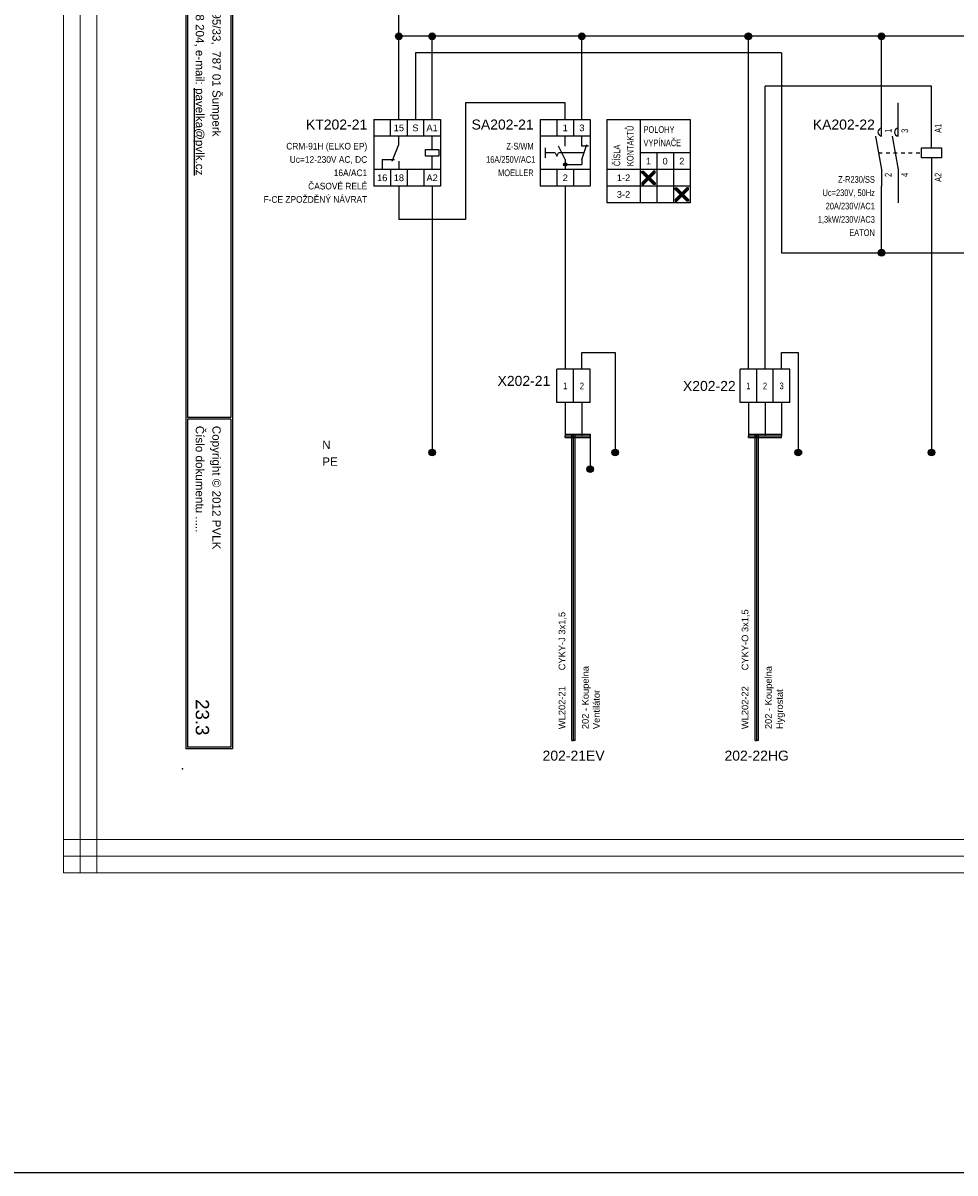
# Model space of a CAD drawing. Extents: x -9495 to -1492, y 3269 to 3834.
# Tile 6 of 44: x -8355 to -8075, y 3269 to 3614. Entities that reach past the tile are written whole.
import ezdxf
from ezdxf.enums import TextEntityAlignment as Align

# ---------------------------------------------------------------- set-up
doc = ezdxf.new("R2010")
doc.units = 0
doc.header["$MEASUREMENT"] = 0
doc.linetypes.add('DASHED', pattern=[0.564444, 0.282222, -0.282222])
for name, color, linetype in [('1-KRESBA', 7, 'Continuous'), ('__Bílá', 7, 'Continuous'), ('__Rudá 010', 10, 'Continuous'), ('__Svmodrá', 4, 'Continuous'), ('__Vínová 220', 220, 'Continuous'), ('__Zelená', 3, 'Continuous'), ('__Černá 250', 7, 'Continuous')]:
    doc.layers.add(name, color=color, linetype=linetype)
doc.styles.add('Arial', font='arial.ttf')
doc.styles.add('GENERATED_STYLE_1', font='arial.ttf')

# ---------------------------------------------------------------- blocks, each defined once
blk = doc.blocks.new('BLK_Razítko_malé_pro_rozváděče')
at = {"layer": '__Bílá'}
for p, q in [((15, -1), (15, -20)), ((15, -1), (294, -1)), ((15.5, -1.5), (15.5, -19.5)), ((15.5, -1.5), (184.5, -1.5)), ((184.5, -1.5), (184.5, -19.5)), ((185, -1.5), (185, -19.5)), ((185, -1.5), (293.5, -1.5)), ((293.5, -19.5), (293.5, -1.5)), ((294, -20), (294, -1)), ((15, -20), (294, -20)), ((15.5, -19.5), (184.5, -19.5)), ((185, -19.5), (293.5, -19.5)), ((15, -405), (15, -419)), ((15, -405), (294, -405)), ((15.5, -405.5), (15.5, -418.5)), ((15.5, -405.5), (194.5, -405.5)), ((194.5, -405.5), (194.5, -418.5)), ((195, -405.5), (195, -418.5)), ((195, -405.5), (293.5, -405.5)), ((293.5, -405.5), (293.5, -418.5)), ((294, -405), (294, -419)), ((15, -419), (294, -419)), ((15.5, -418.5), (194.5, -418.5)), ((195, -418.5), (293.5, -418.5))]:
    blk.add_line(p, q, dxfattribs=at)
for p in [(0, 0), (300, 0), (0, -420), (300, -420)]:
    blk.add_point(p, dxfattribs=at)
at = {"layer": '__Bílá', "style": 'Arial'}
for s, height, p in [('-', 3, (38, -7)), ('Dokument', 2.5, (187, -7)), ('-', 3, (210.5, -7)), ('SO/PS', 2.5, (17.5, -12)), ('Vypracoval', 2.5, (187, -12)), ('-', 3, (38, -12)), ('-', 3, (210.5, -12)), ('Investor', 2.5, (17.5, -17)), ('-', 3, (38, -17)), ('Datum', 2.5, (187, -17)), ('-', 3, (210.5, -17)), ('PVLK PROJECT s.r.o. , Langrova 195/33,  787 01 Šumperk', 2.5, (17.5, -411)), ('Copyright © 2012 PVLK', 2.5, (197, -411)), ('Telefon: 773 836 685, mobil: 777 848 204, e-mail: %%Upavelka@pvlk.cz', 2.5, (17.5, -416)), ('Číslo dokumentu .....', 2.5, (197, -416))]:
    blk.add_text(s, height=height, dxfattribs=at).set_placement(p)
at = {"layer": '__Vínová 220', "char_height": 2.5, "attachment_point": 7, "style": 'Arial'}
for s, insert in [('715 0908', (17.5, -7)), ('Rozšíření výrobního areálu firmy PLASTKON PRODUCT, S.R.O.', (42.5, -7.75)), ('R2 – Hlavní rozváděč 2NP', (215, -7.75)), ('SO 02 - Novostavba skladovací haly s administrativní budovou', (42.5, -12.75)), ('Miroslav Pavelka', (215, -12.75)), ('Plastkon product, s.r.o., Hlavní 147, Mikulovice 790 84', (42.5, -17.75)), ('06/2016', (215, -17.75))]:
    blk.add_mtext(s, dxfattribs=dict(at, insert=insert))
at = {"layer": '__Vínová 220', "style": 'Arial'}
blk.add_attdef('ČÍSLO', text='', height=4, dxfattribs=at).set_placement((290, -416), align=Align.RIGHT)
blk = doc.blocks.new('CRM-91H')
for p, q in [((-4.26, 10.79), (-4.26, -9.21)), ((-4.26, 10.79), (15.74, 10.79)), ((0.74, 5.79), (0.74, 10.79)), ((5.74, 10.79), (5.74, 5.79)), ((10.74, 5.79), (10.74, 10.79)), ((15.74, 10.79), (15.74, -9.21)), ((15.74, 5.79), (-4.26, 5.79)), ((3.24, 3.29), (3.24, 5.79)), ((13.24, 1.79), (13.24, 5.79)), ((1.24, -1.71), (3.24, 3.29)), ((11.24, -0.21), (11.24, 1.79)), ((11.24, 1.79), (15.24, 1.79)), ((15.24, 1.79), (15.24, -0.21)), ((-1.76, -1.21), (-1.76, -4.21)), ((-1.76, -1.21), (1.92, -1.21)), ((3.24, -1.71), (3.24, -4.21)), ((15.24, -0.21), (11.24, -0.21)), ((13.24, -4.21), (13.24, -0.21)), ((15.74, -4.21), (-4.26, -4.21)), ((0.74, -4.21), (0.74, -9.21)), ((5.74, -4.21), (5.74, -9.21)), ((10.74, -4.21), (10.74, -9.21)), ((15.74, -9.21), (-4.26, -9.21))]:
    blk.add_line(p, q)
at = {"style": 'Arial'}
for s, p in [('15', (3.24, 7.29)), ('S', (8.24, 7.29)), ('A1', (13.24, 7.29)), ('16', (-1.76, -7.71)), ('18', (3.24, -7.71)), ('A2', (13.24, -7.71))]:
    blk.add_text(s, height=2, dxfattribs=at).set_placement(p, align=Align.CENTER)
blk.add_attdef('POPIS', text='', height=3, dxfattribs=at).set_placement((-6.26, 7.79), align=Align.RIGHT)
at = {"style": 'Arial', "width": 0.9}
for tag, p in [('TYP', (-6.26, 1.79)), ('CÍVKA', (-6.26, -2.21)), ('PROUD', (-6.26, -6.21)), ('DOPLŇ1', (-6.26, -10.21)), ('DOPLŇ2', (-6.26, -14.21))]:
    blk.add_attdef(tag, text='', height=2, dxfattribs=at).set_placement(p, align=Align.RIGHT)
blk = doc.blocks.new('V0085A01')
h = blk.add_hatch(color=256)
edge = h.paths.add_edge_path()
edge.add_arc((0, 0), 1, 0, 360)
blk.add_circle((0, 0), 1)
blk = doc.blocks.new('V0109A02')
for p, q in [((0, 0), (0, 10)), ((5, 10), (0, 10)), ((5, 0), (5, 10)), ((10, 10), (5, 10)), ((10, 0), (10, 10)), ((5, 0), (0, 0)), ((10, 0), (5, 0))]:
    blk.add_line(p, q)
at = {"style": 'Arial'}
blk.add_attdef('POPIS', text='', height=3, dxfattribs=at).set_placement((-2, 5), align=Align.RIGHT)
at = {"style": 'Arial', "width": 0.8}
for tag, p in [('S1', (2.5, 5)), ('S2', (7.5, 5))]:
    blk.add_attdef(tag, text='', height=2, dxfattribs=at).set_placement(p, align=Align.MIDDLE)
blk = doc.blocks.new('V0109A03')
for p, q in [((5, 10), (0, 10)), ((0, 0), (0, 10)), ((10, 10), (5, 10)), ((5, 0), (5, 10)), ((15, 10), (10, 10)), ((10, 0), (10, 10)), ((15, 0), (15, 10)), ((5, 0), (0, 0)), ((10, 0), (5, 0)), ((15, 0), (10, 0))]:
    blk.add_line(p, q)
at = {"style": 'Arial'}
blk.add_attdef('POPIS', text='', height=3, dxfattribs=at).set_placement((-2, 5), align=Align.RIGHT)
at = {"style": 'Arial', "width": 0.8}
for tag, p in [('S1', (2.5, 5)), ('S2', (7.5, 5)), ('S3', (12.5, 5))]:
    blk.add_attdef(tag, text='', height=2, dxfattribs=at).set_placement(p, align=Align.MIDDLE)
blk = doc.blocks.new('feva2774')
h = blk.add_hatch(color=256)
h.paths.add_polyline_path([(5, -3), (5, -3.5), (5.5, -3.5, 0.414214)])
h.paths.add_polyline_path([(5, -3.5), (5, -4, 0.414214), (5.5, -3.5)])
h.paths.add_polyline_path([(5, -4), (5, -3, 0.414214), (4.5, -3.5, 0.414214)])
for points in [[(30, -7), (28.5, -5.5), (28, -5.5), (28, -6), (29.5, -7.5), (28, -9), (28, -9.5), (28.5, -9.5), (30, -8), (31.5, -9.5), (32, -9.5), (32, -9), (30.5, -7.5), (32, -6), (32, -5.5), (31.5, -5.5)], [(40, -12), (38.5, -10.5), (38, -10.5), (38, -11), (39.5, -12.5), (38, -14), (38, -14.5), (38.5, -14.5), (40, -13), (41.5, -14.5), (42, -14.5), (42, -14), (40.5, -12.5), (42, -11), (42, -10.5), (41.5, -10.5)]]:
    blk.add_hatch(color=256).paths.add_polyline_path(points)
for p, q in [((-2.5, 10), (-2.5, -10)), ((-2.5, 10), (12.5, 10)), ((2.5, 10), (2.5, 5)), ((7.5, 10), (7.5, 5)), ((12.5, 10), (12.5, -10)), ((17.5, 10), (17.5, -15)), ((17.5, 10), (42.5, 10)), ((27.5, 10), (27.5, -15)), ((42.5, 10), (42.5, -15)), ((12.5, 5), (-2.5, 5)), ((5, 2), (5, 5)), ((10, 2), (10, 5)), ((-1, 1.5), (-1, -1.5)), ((2, 0), (-1, 0)), ((2, 0), (2.5, -1)), ((2.5, -1), (3, 0)), ((5, -2), (3, 2)), ((10.67, 0), (3, 0)), ((10, -2), (11.5, 2.5)), ((12, 2), (10, 2)), ((42.5, 0), (27.5, 0)), ((32.5, 0), (32.5, -15)), ((37.5, 0), (37.5, -15)), ((5, -2), (5, -5)), ((10, -2), (10, -3.5)), ((12.5, -5), (-2.5, -5)), ((2.5, -5), (2.5, -10)), ((5, -3.5), (10, -3.5)), ((7.5, -5), (7.5, -10)), ((42.5, -5), (17.5, -5)), ((28, -6), (28, -5.5)), ((28, -5.5), (28.5, -5.5)), ((29.5, -7.5), (28, -6)), ((28.5, -5.5), (30, -7)), ((31.5, -5.5), (30, -7)), ((30.5, -7.5), (32, -6)), ((32, -5.5), (31.5, -5.5)), ((32, -6), (32, -5.5)), ((12.5, -10), (-2.5, -10)), ((42.5, -10), (17.5, -10)), ((29.5, -7.5), (28, -9)), ((28, -9), (28, -9.5)), ((28, -9.5), (28.5, -9.5)), ((28.5, -9.5), (30, -8)), ((31.5, -9.5), (30, -8)), ((30.5, -7.5), (32, -9)), ((32, -9.5), (31.5, -9.5)), ((32, -9), (32, -9.5)), ((38, -11), (38, -10.5)), ((38, -10.5), (38.5, -10.5)), ((39.5, -12.5), (38, -11)), ((39.5, -12.5), (38, -14)), ((38.5, -10.5), (40, -12)), ((38.5, -14.5), (40, -13)), ((41.5, -10.5), (40, -12)), ((41.5, -14.5), (40, -13)), ((40.5, -12.5), (42, -11)), ((40.5, -12.5), (42, -14)), ((42, -10.5), (41.5, -10.5)), ((42, -11), (42, -10.5)), ((42.5, -15), (17.5, -15)), ((38, -14), (38, -14.5)), ((38, -14.5), (38.5, -14.5)), ((42, -14.5), (41.5, -14.5)), ((42, -14), (42, -14.5))]:
    blk.add_line(p, q)
blk.add_circle((5, -3.5), 0.5)
at = {"style": 'Arial'}
for s, p in [('1', (5, 6.5)), ('3', (10, 6.5)), ('1', (30, -3.5)), ('0', (35, -3.5)), ('2', (40, -3.5)), ('2', (5, -8.5)), ('1-2', (22.5, -8.5)), ('3-2', (22.5, -13.5))]:
    blk.add_text(s, height=2, dxfattribs=at).set_placement(p, align=Align.CENTER)
at = {"style": 'Arial', "width": 0.8}
for s, p in [('KONTAKTŮ', (25.5, -4)), ('ČÍSLA', (21.5, -4))]:
    blk.add_text(s, height=2, rotation=90, dxfattribs=at).set_placement(p)
for s, p in [('POLOHY', (28.5, 6)), ('VYPÍNAČE', (28.5, 2))]:
    blk.add_text(s, height=2, dxfattribs=at).set_placement(p)
at = {"style": 'Arial'}
blk.add_attdef('POPIS', text='', height=3, dxfattribs=at).set_placement((-4.5, 7), align=Align.RIGHT)
at = {"style": 'Arial', "width": 0.8}
for tag, p in [('TYP', (-4.5, 1)), ('AC1(PROUD)', (-4, -3)), ('DOPLŇ1', (-4.5, -7))]:
    blk.add_attdef(tag, text='', height=2, dxfattribs=at).set_placement(p, align=Align.RIGHT)
blk = doc.blocks.new('L0001A01')
h = blk.add_hatch(color=256)
edge = h.paths.add_edge_path()
edge.add_arc((0, 0), 1, 0, 360)
blk.add_circle((0, 0), 1)
blk = doc.blocks.new('moe01029')
for p, q in [((0, 5), (0, 10)), ((5, 5), (5, 10)), ((15, 1.5), (15, 10)), ((-1.82, 5), (0, -5)), ((3.18, 5), (5, -5)), ((12, -1.5), (12, 1.5)), ((12, 1.5), (18, 1.5)), ((18, 1.5), (18, -1.5)), ((18, -1.5), (12, -1.5)), ((15, -1.5), (15, -10)), ((0, -5), (0, -10)), ((5, -5), (5, -10))]:
    blk.add_line(p, q)
at = {"linetype": 'DASHED', "ltscale": 4}
blk.add_line((-0.91, 0), (12, 0), dxfattribs=at)
for centre in [(0.15, 6.2), (5.15, 6.2)]:
    blk.add_arc(centre, 1.21, 97.3062, 262.6938)
at = {"style": 'Arial'}
blk.add_attdef('POPIS', text='', height=3, dxfattribs=at).set_placement((-2, 7), align=Align.RIGHT)
at = {"style": 'Arial', "width": 0.8}
for tag, p in [('NO1', (3, 6)), ('NO2', (8, 6)), ('A1', (18, 6))]:
    blk.add_attdef(tag, p, '', height=2, rotation=90, dxfattribs=at)
for tag, p in [('CO1', (3, -6)), ('CO2', (8, -6)), ('A2', (18, -6))]:
    blk.add_attdef(tag, text='', height=2, rotation=90, dxfattribs=at).set_placement(p, align=Align.RIGHT)
for tag, p in [('CÍVKA', (-2, -13)), ('TYP', (-2, -9)), ('AC1(PROUD)', (-2, -17)), ('AC3(VÝKON)', (-2, -21)), ('DOPLŇ1', (-2, -25)), ('DOPLŇ2', (-2, -29))]:
    blk.add_attdef(tag, text='', height=2, dxfattribs=at).set_placement(p, align=Align.RIGHT)

msp = doc.modelspace()

# ---------------------------------------------------------------- linework, layer by layer
at = {"layer": '1-KRESBA'}
for p, q in [((-8242.5, 3585), (-8242.5, 3620)), ((-7987.5, 3610), (-8242.5, 3610)), ((-8232.5, 3585), (-8232.5, 3610)), ((-8187.5, 3585), (-8187.5, 3610)), ((-8137.5, 3510), (-8137.5, 3610)), ((-8097.5, 3585), (-8097.5, 3610)), ((-8237.5, 3605), (-8237.5, 3585)), ((-8127.5, 3605), (-8237.5, 3605)), ((-8127.5, 3605), (-8127.5, 3545)), ((-8132.5, 3510), (-8132.5, 3595)), ((-8082.5, 3595), (-8132.5, 3595)), ((-8082.5, 3585), (-8082.5, 3595)), ((-8192.5, 3590), (-8222.5, 3590)), ((-8222.5, 3590), (-8222.5, 3555)), ((-8192.5, 3585), (-8192.5, 3590)), ((-8092.5, 3585), (-8092.5, 3590)), ((-8242.5, 3565), (-8242.5, 3555)), ((-8232.5, 3565), (-8232.5, 3485)), ((-8192.5, 3565), (-8192.5, 3510)), ((-8097.5, 3545), (-8097.5, 3565)), ((-8092.5, 3565), (-8092.5, 3560)), ((-8082.5, 3565), (-8082.5, 3485)), ((-8222.5, 3555), (-8242.5, 3555)), ((-8127.5, 3545), (-7987.5, 3545)), ((-8187.5, 3510), (-8187.5, 3515)), ((-8187.5, 3515), (-8177.5, 3515)), ((-8177.5, 3515), (-8177.5, 3485)), ((-8127.5, 3510), (-8127.5, 3515)), ((-8127.5, 3515), (-8122.5, 3515)), ((-8122.5, 3515), (-8122.5, 3485)), ((-8192.5, 3500), (-8192.5, 3490)), ((-8187.5, 3500), (-8187.5, 3490)), ((-8137.5, 3500), (-8137.5, 3490)), ((-8132.5, 3500), (-8132.5, 3490)), ((-8127.5, 3500), (-8127.5, 3490)), ((-8192.5, 3490.5), (-8192.5, 3490)), ((-8192.5, 3490.5), (-8185, 3490.5)), ((-8192.5, 3489.5), (-8192.5, 3490)), ((-8192.5, 3490), (-8185, 3490)), ((-8192.5, 3489.5), (-8185, 3489.5)), ((-8190.5, 3398.43), (-8190.5, 3490.39)), ((-8190.5, 3490.39), (-8190, 3490.39)), ((-8190, 3398.43), (-8190, 3490.39)), ((-8189.5, 3490.39), (-8190, 3490.39)), ((-8189.5, 3398.43), (-8189.5, 3490.39)), ((-8185, 3490.5), (-8185, 3490)), ((-8185, 3489.5), (-8185, 3490)), ((-8185, 3490), (-8185, 3480)), ((-8137.5, 3490.5), (-8137.5, 3490)), ((-8137.5, 3490.5), (-8127.5, 3490.5)), ((-8137.5, 3489.5), (-8137.5, 3490)), ((-8137.5, 3490), (-8127.5, 3490)), ((-8137.5, 3489.5), (-8127.5, 3489.5)), ((-8135.5, 3398.43), (-8135.5, 3490.39)), ((-8135.5, 3490.39), (-8135, 3490.39)), ((-8135, 3398.43), (-8135, 3490.39)), ((-8134.5, 3490.39), (-8135, 3490.39)), ((-8134.5, 3398.43), (-8134.5, 3490.39)), ((-8127.5, 3490.5), (-8127.5, 3490)), ((-8127.5, 3489.5), (-8127.5, 3490)), ((-8190.5, 3398.43), (-8190, 3398.43)), ((-8189.5, 3398.43), (-8190, 3398.43)), ((-8135.5, 3398.43), (-8135, 3398.43)), ((-8134.5, 3398.43), (-8135, 3398.43))]:
    msp.add_line(p, q, dxfattribs=at)
at = {"layer": '1-KRESBA', "color": 3}
msp.add_lwpolyline([(-9494.98, 3833.62), (-1491.97, 3833.62), (-1491.97, 3268.56), (-9494.98, 3268.56)], close=True, dxfattribs=at)
at = {"layer": '__Vínová 220', "lineweight": 0}
for p, q in [((-8343.21, 3358.74), (-8343.21, 3724.82)), ((-8338.21, 3358.74), (-8338.21, 3724.82)), ((-8333.21, 3358.74), (-8333.21, 3724.82)), ((-8343.21, 3368.74), (-8343.21, 3363.74)), ((-8343.21, 3368.74), (-7846.8, 3368.74)), ((-8343.21, 3358.74), (-8343.21, 3363.74)), ((-8343.21, 3363.74), (-7846.8, 3363.74)), ((-8343.21, 3358.74), (-7846.8, 3358.74)), ((-8343.21, 3358.74), (-8338.21, 3358.74)), ((-8333.21, 3358.74), (-8338.21, 3358.74))]:
    msp.add_line(p, q, dxfattribs=at)

# ---------------------------------------------------------------- block references
at = {"color": 250, "linetype": 'Continuous'}
for p in [(-8232.5, 3485), (-8177.5, 3485), (-8122.5, 3485), (-8082.5, 3485), (-8185, 3480)]:
    msp.add_blockref('V0085A01', p, dxfattribs=at)
at = {"layer": '1-KRESBA', "rotation": 270}
msp.add_blockref('BLK_Razítko_malé_pro_rozváděče', (-7887.5, 3690), dxfattribs=at).add_auto_attribs({'ČÍSLO': '23.3'})
at = {"layer": '1-KRESBA', "color": 250, "linetype": 'Continuous'}
for p in [(-8242.5, 3610), (-8232.5, 3610), (-8187.5, 3610), (-8137.5, 3610), (-8097.5, 3610), (-8097.5, 3545)]:
    msp.add_blockref('L0001A01', p, dxfattribs=at)
at = {"layer": '1-KRESBA'}
msp.add_blockref('CRM-91H', (-8245.73, 3574.21), dxfattribs=at).add_auto_attribs({'POPIS': 'KT202-21', 'TYP': 'CRM-91H (ELKO EP)', 'CÍVKA': 'Uc=12-230V AC, DC', 'PROUD': '16A/AC1', 'DOPLŇ1': 'ČASOVÉ RELÉ', 'DOPLŇ2': 'F-CE ZPOŽDĚNÝ NÁVRAT'})
at = {"layer": '__Černá 250'}
for name, p, values in [('feva2774', (-8197.5, 3575), {'POPIS': 'SA202-21', 'TYP': 'Z-S/WM', 'AC1(PROUD)': '16A/250V/AC1', 'DOPLŇ1': 'MOELLER'}), ('moe01029', (-8097.5, 3575), {'POPIS': 'KA202-22', 'TYP': 'Z-R230/SS', 'CÍVKA': 'Uc=230V, 50Hz', 'AC1(PROUD)': '20A/230V/AC1', 'AC3(VÝKON)': '1,3kW/230V/AC3', 'DOPLŇ1': 'EATON', 'CO1': '2', 'NO1': '1', 'CO2': '4', 'NO2': '3', 'A1': 'A1', 'A2': 'A2'}), ('V0109A02', (-8195, 3500), {'POPIS': 'X202-21', 'S1': '1', 'S2': '2'})]:
    msp.add_blockref(name, p, dxfattribs=at).add_auto_attribs(values)
ref = msp.add_blockref('V0109A03', (-8140, 3500), dxfattribs=at)
ref.add_attrib('POPIS', 'X202-22', dxfattribs={"layer": '0', "height": 3, "style": 'Arial'}).set_placement((-8141.31, 3503.48), align=Align.RIGHT)
ref.add_attrib('S1', '1', dxfattribs={"layer": '0', "height": 2, "style": 'Arial', "width": 0.8}).set_placement((-8137.5, 3505), align=Align.MIDDLE)
ref.add_attrib('S2', '2', dxfattribs={"layer": '0', "height": 2, "style": 'Arial', "width": 0.8}).set_placement((-8132.5, 3505), align=Align.MIDDLE)
ref.add_attrib('S3', '3', dxfattribs={"layer": '0', "height": 2, "style": 'Arial', "width": 0.8}).set_placement((-8127.5, 3505), align=Align.MIDDLE)

# ---------------------------------------------------------------- texts
at = {"layer": '__Rudá 010', "style": 'Arial'}
for s, p in [('CYKY-J 3x1,5', (-8192.5, 3419.56)), ('CYKY-O 3x1,5', (-8137.5, 3419.56)), ('WL202-21', (-8192.5, 3401.89)), ('WL202-22', (-8137.5, 3401.89))]:
    msp.add_text(s, height=2, rotation=90, dxfattribs=at).set_placement(p)
at = {"layer": '__Rudá 010', "style": 'GENERATED_STYLE_1'}
for s, p in [('202-21EV', (-8190, 3392.43)), ('202-22HG', (-8135, 3392.43))]:
    msp.add_text(s, height=3, dxfattribs=at).set_placement(p, align=Align.CENTER)
at = {"layer": '__Rudá 010', "char_height": 2, "width": 62.8406, "attachment_point": 1, "rotation": 90, "style": 'Arial'}
for s, insert in [('202 - Koupelna\\PVentilátor', (-8187.46, 3401.89)), ('202 - Koupelna\\PHygrostat', (-8132.46, 3401.89))]:
    msp.add_mtext(s, dxfattribs=dict(at, insert=insert))
at = {"layer": '__Svmodrá', "linetype": 'Continuous', "style": 'Arial'}
msp.add_text('N', height=2.5, dxfattribs=at).set_placement((-8265.5, 3486))
msp.add_text('N', height=2.5, dxfattribs=at).set_placement((-8265.5, 3486))
at = {"layer": '__Zelená', "linetype": 'Continuous', "style": 'Arial'}
msp.add_text('PE', height=2.5, dxfattribs=at).set_placement((-8265.5, 3481))
msp.add_text('PE', height=2.5, dxfattribs=at).set_placement((-8265.5, 3481))

doc.saveas('drawing.dxf')
